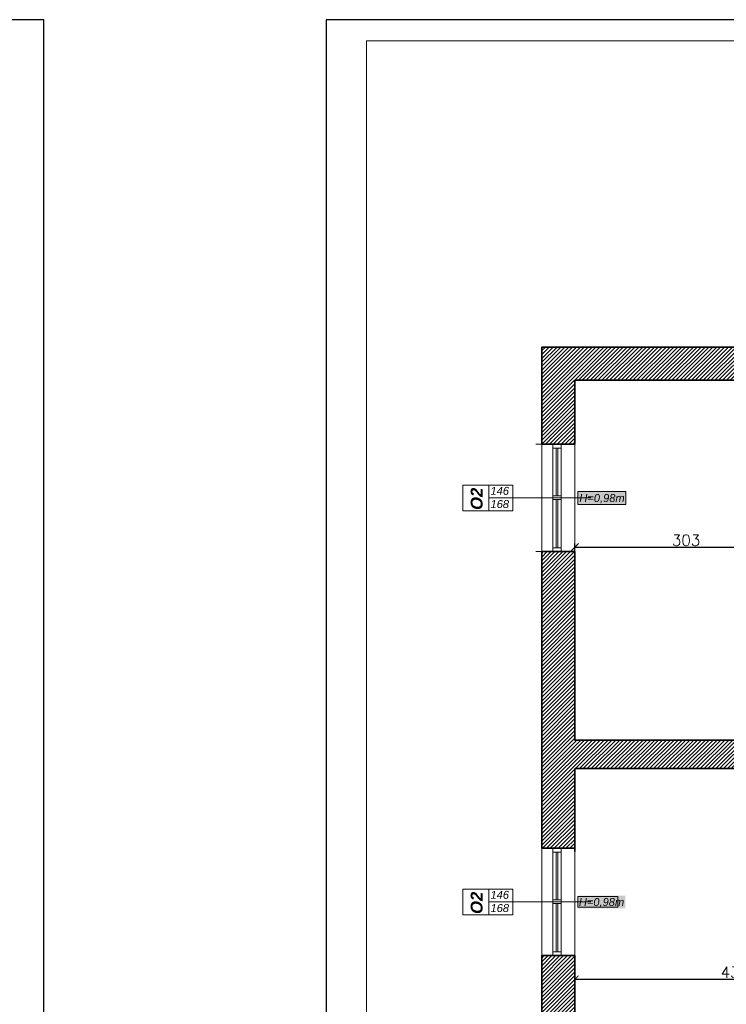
# Model space of a CAD drawing. Header units: millimetres. Extents: x -587 to 33545, y -26688 to 22494.
# Tile 240 of 256: x 13042 to 14004, y 10503 to 11844. Entities that reach past the tile are written whole.
import ezdxf
from ezdxf.lldxf.tags import DXFTag

# ---------------------------------------------------------------- set-up
doc = ezdxf.new("R2010")
doc.units = ezdxf.units.MM
doc.header["$MEASUREMENT"] = 0
doc.layers.add('a3', color=3, linetype='Continuous', lineweight=30, plot=False)
for name, color, linetype, lineweight in [('A_istniejące ściany', 7, 'Continuous', 35), ('A_izolacja', 5, 'Continuous', 9), ('A_l.przerywana', 250, 'ICAD_ISO03W100', 9), ('A_okna wymieniane', 5, 'Continuous', 15), ('A_opisy', 166, 'Continuous', 15), ('A_wyposażenie', 7, 'Continuous', 9), ('l.wypełnien', 253, 'Continuous', 5), ('Nowe_820-G Rysunki Obrazki_Nr_pióra__1', 7, 'Continuous', 13), ('Nowe_820-G Rysunki Obrazki_Nr_pióra__23', 7, 'Continuous', 15), ('wymiarowanie', 176, 'Continuous', 9)]:
    doc.layers.add(name, color=color, linetype=linetype, lineweight=lineweight)
doc.styles.add('ARIALL', font='GOTHIC.TTF', dxfattribs={"height": 40})
doc.styles.add('styl2', font='simplex.shx')
tags = doc.linetypes.add('ICAD_ISO03W100', pattern=[30, 12, -18]).pattern_tags.tags
tags[6:7] = [DXFTag(74, 4), DXFTag(75, 0), DXFTag(340, '0'), DXFTag(46, 1.0), DXFTag(50, 0.0), DXFTag(44, 0.0), DXFTag(45, 0.0)]
tags[4:5] = [DXFTag(74, 4), DXFTag(75, 0), DXFTag(340, '0'), DXFTag(46, 1.0), DXFTag(50, 0.0), DXFTag(44, 0.0), DXFTag(45, 0.0)]
doc.dimstyles.new('Kopia I_1.100', dxfattribs={"dimtxt": 15, "dimasz": 10, "dimexe": 5, "dimexo": 1, "dimgap": 1.5, "dimtad": 1, "dimdec": 1, "dimrnd": 0.5, "dimtxsty": 'styl2', "dimblk": 'ARCHTICK', "dimcen": 5, "dimadec": 0, "dimazin": 0, "dimtfac": 1, "dimtdec": 1, "dimtmove": 0, "dimatfit": 3, "dimldrblk": 'ARCHTICK', "dimfxl": 10, "dimfxlon": 1, "dimarcsym": 0})
pattern_1 = [(45, (4866.0028, 29.4387), (-2.6516504, 2.6516504), [])]

# ---------------------------------------------------------------- blocks, each defined once
blk = doc.blocks.new('_ArchTick')
at = {"color": 0, "linetype": 'ByBlock', "const_width": 0.15}
blk.add_lwpolyline([(-0.5, -0.5), (0.5, 0.5)], dxfattribs=at)
blk = doc.blocks.new('*D4161')
at = {"layer": 'Defpoints', "color": 0}
for p in [(14101.2, 11125.7), (13798.2, 11116), (14101.2, 11116)]:
    blk.add_point(p, dxfattribs=at)
at = {"layer": 'wymiarowanie', "color": 0, "lineweight": -2}
for p, q in [((13798.2, 11120.7), (13798.2, 11130.7)), ((14101.2, 11120.7), (14101.2, 11130.7)), ((13798.2, 11125.7), (14101.2, 11125.7))]:
    blk.add_line(p, q, dxfattribs=at)
at = {"layer": 'wymiarowanie', "color": 0, "lineweight": -2, "xscale": 10, "yscale": 10, "zscale": 10, "rotation": 180}
blk.add_blockref('_ArchTick', (13798.2, 11125.7), dxfattribs=at)
at = {"layer": 'wymiarowanie', "color": 0, "lineweight": -2, "xscale": 10, "yscale": 10, "zscale": 10}
blk.add_blockref('_ArchTick', (14101.2, 11125.7), dxfattribs=at)
at = {"layer": 'wymiarowanie', "color": 0, "insert": (13949.7, 11135), "char_height": 15, "attachment_point": 5, "style": 'styl2'}
blk.add_mtext('303', dxfattribs=at)
blk = doc.blocks.new('*D4185')
at = {"layer": 'Defpoints', "color": 0}
for p in [(13798.2, 10569.2), (14234.2, 10569.2), (14234.2, 10537)]:
    blk.add_point(p, dxfattribs=at)
at = {"layer": 'wymiarowanie', "color": 0, "lineweight": -2}
for p, q in [((13798.2, 10542), (13798.2, 10532)), ((14234.2, 10542), (14234.2, 10532)), ((13798.2, 10537), (14234.2, 10537))]:
    blk.add_line(p, q, dxfattribs=at)
at = {"layer": 'wymiarowanie', "color": 0, "lineweight": -2, "xscale": 10, "yscale": 10, "zscale": 10, "rotation": 180}
blk.add_blockref('_ArchTick', (13798.2, 10537), dxfattribs=at)
at = {"layer": 'wymiarowanie', "color": 0, "lineweight": -2, "xscale": 10, "yscale": 10, "zscale": 10}
blk.add_blockref('_ArchTick', (14234.2, 10537), dxfattribs=at)
at = {"layer": 'wymiarowanie', "color": 0, "insert": (14016.2, 10546.4), "char_height": 15, "attachment_point": 5, "style": 'styl2'}
blk.add_mtext('436', dxfattribs=at)

msp = doc.modelspace()

# ---------------------------------------------------------------- hatches: boundary and pattern name
at = {"layer": 'A_opisy', "ltscale": 0.3, "true_color": 0xffffff}
for points in [[(13802.24, 11201.38), (13867.7, 11201.38), (13867.7, 11183.85), (13802.24, 11183.85)], [(13802.24, 11201.38), (13867.7, 11201.38), (13867.7, 11183.85), (13802.24, 11183.85)], [(13802.24, 11201.38), (13867.7, 11201.38), (13867.7, 11183.85), (13802.24, 11183.85)], [(13802.24, 11201.38), (13867.7, 11201.38), (13867.7, 11183.85), (13802.24, 11183.85)], [(13801.62, 10651.12), (13867.08, 10651.12), (13867.08, 10633.59), (13801.62, 10633.59)], [(13802.24, 10649.66), (13856.79, 10649.66), (13856.79, 10635.06), (13802.24, 10635.06)], [(13802.24, 10649.66), (13856.79, 10649.66), (13856.79, 10635.06), (13802.24, 10635.06)], [(13802.24, 10649.66), (13856.79, 10649.66), (13856.79, 10635.06), (13802.24, 10635.06)]]:
    msp.add_hatch(color=7, dxfattribs=at).paths.add_polyline_path(points)
at = {"layer": 'l.wypełnien'}
h = msp.add_hatch(dxfattribs=at)
h.set_pattern_fill('ANSI31', color=256, scale=30, style=0)
h.set_pattern_definition(pattern_1)
edge = h.paths.add_edge_path()
edge.add_line((13798.19, 10950.14), (13798.19, 11008.11))
edge.add_line((13798.19, 11008.11), (13798.19, 11052.61))
edge.add_line((13798.19, 11052.61), (13798.19, 11115.99))
edge.add_line((13798.19, 11115.99), (13798.19, 11119.49))
edge.add_line((13798.19, 11119.49), (13753.19, 11119.49))
edge.add_line((13753.19, 11119.49), (13753.19, 10950.14))
edge.add_line((13753.19, 10950.14), (13798.19, 10950.14))
h.paths.add_polyline_path([(14510.52, 11125.07), (14511.19, 11125.07), (14511.19, 11351.76), (14745.19, 11351.76), (14745.19, 11263.76), (14790.19, 11263.76), (14790.19, 11398.14), (14458.09, 11398.14), (14372.19, 11398.14), (14372.19, 11352.96), (14470.19, 11352.96), (14470.19, 11125.07)])
h.paths.add_polyline_path([(13753.19, 10715.48), (13798.19, 10715.48), (13798.19, 10823.96), (14112.19, 10823.96), (14112.19, 10862.96), (14125.19, 10862.96), (14125.19, 10936.45), (14101.19, 10936.45), (14101.19, 10862.96), (13798.19, 10862.96), (13798.19, 10950.14), (13753.19, 10950.14)])
h.paths.add_polyline_path([(13841.77, 11352.96), (14101.19, 11352.96), (14125.19, 11352.96), (14226.94, 11352.96), (14226.94, 11398.14), (13841.77, 11398.14)])
h.paths.add_polyline_path([(13753.19, 11398.14), (13753.19, 11265.73), (13773.93, 11265.73), (13798.19, 11265.73), (13798.19, 11352.96), (13841.77, 11352.96), (13841.77, 11398.14)])
h.paths.add_polyline_path([(14470.19, 11125.07), (14510.52, 11125.07), (14510.52, 11119.5), (14511.19, 11119.5), (14511.19, 11034.87), (14478.19, 11034.87), (14478.19, 11047.87), (14470.19, 11047.87)])
h.paths.add_polyline_path([(14790.19, 11125.07), (14790.19, 11188.33), (14745.19, 11188.33), (14745.19, 11125.07)])
h.paths.add_polyline_path([(14112.19, 10862.96), (14112.19, 10823.96), (14132.19, 10823.96), (14132.19, 10862.96)])
h.paths.add_polyline_path([(14745.19, 11107.92), (14790.19, 11108.02), (14790.19, 11125.07), (14745.19, 11125.07)])
h.paths.add_polyline_path([(14125.19, 10936.45), (14125.19, 10956.45), (14116.18, 10956.45), (14101.19, 10956.45), (14101.19, 10936.45)])
h.paths.add_polyline_path([(14101.19, 11101.75), (14101.19, 11081.75), (14125.19, 11081.75), (14125.19, 11101.75)])
h.paths.add_polyline_path([(14101.19, 11058.45), (14116.18, 11058.45), (14125.19, 11058.45), (14125.19, 11064.59), (14125.19, 11078.45), (14101.19, 11078.45)])
h.paths.add_polyline_path([(14101.19, 11352.96), (14101.19, 11332.96), (14125.19, 11332.96), (14125.19, 11352.96)])
h.paths.add_polyline_path([(14101.19, 11216.36), (14125.19, 11216.36), (14125.19, 11216.36), (14125.19, 11220.96), (14125.19, 11228.96), (14125.19, 11228.96), (14101.19, 11228.96), (14101.19, 11220.96)])
h.paths.add_polyline_path([(14101.19, 11203.75), (14113.19, 11203.75), (14125.19, 11203.75), (14125.19, 11203.75), (14125.19, 11216.36), (14125.19, 11216.36), (14101.19, 11216.36), (14101.19, 11203.75)])
h.paths.add_polyline_path([(14125.19, 11078.45), (14125.19, 11081.35), (14125.19, 11081.75), (14101.19, 11081.75), (14101.19, 11078.45), (14125.19, 11078.45)])
h = msp.add_hatch(dxfattribs=at)
h.set_pattern_fill('ANSI31', color=256, scale=30, style=0)
h.set_pattern_definition(pattern_1)
h.paths.add_polyline_path([(13753.19, 10314.27), (13753.19, 10569.23), (13798.19, 10569.23), (13798.19, 10431.96), (13925.57, 10431.96), (14234.19, 10431.96), (14260.23, 10431.96), (14282.72, 10431.96), (14282.72, 10388.78), (14271.31, 10388.78), (14242.25, 10388.78), (13798.19, 10388.78), (13798.19, 10314.27)])
h.paths.add_polyline_path([(14790.19, 10863.76), (14924.81, 10863.76), (14991.49, 10863.76), (14991.49, 10849.37), (14991.49, 10837.51), (14991.49, 10821.43), (14932.23, 10821.43), (14932.23, 10811.42), (14932.23, 10811.37), (14932.23, 10811.31), (14932.23, 10811.37), (14932.23, 10805.43), (14932.23, 10811.31), (14932.22, 10805.43), (14932.23, 10794.67), (14932.23, 10758.17), (14932.23, 10741.42), (14932.23, 10741.37), (14932.23, 10735.43), (14932.23, 10596.21), (14918.23, 10596.21), (14918.23, 10821.43), (14756.23, 10821.43), (14744.23, 10821.43), (14737.19, 10821.43), (14737.19, 10831.43), (14737.19, 10863.76), (14745.19, 10863.76), (14745.19, 10891.76), (14790.19, 10891.76)])
h.paths.add_polyline_path([(14436.47, 10823.96), (14597.23, 10823.96), (14597.23, 10760.96), (14614.23, 10760.96), (14614.23, 10823.43), (14634.19, 10823.43), (14634.19, 10831.43), (14647.19, 10831.43), (14647.19, 10863.76), (14635.78, 10863.76), (14511.19, 10863.76), (14511.19, 10862.96), (14470.19, 10862.96), (14436.47, 10862.96)])
h.paths.add_polyline_path([(14260.23, 10823.96), (14294.47, 10823.96), (14294.47, 10862.96), (14254.19, 10862.96), (14254.19, 10823.96), (14260.23, 10823.96)])
h.paths.add_polyline_path([(14294.47, 10823.96), (14294.47, 10862.96), (14314.47, 10862.96), (14314.47, 10823.96)])
h.paths.add_polyline_path([(14416.47, 10823.96), (14436.47, 10823.96), (14436.47, 10862.96), (14416.47, 10862.96)])
h.paths.add_polyline_path([(14234.19, 10823.96), (14254.19, 10823.96), (14254.19, 10862.96), (14234.19, 10862.96)])
h.paths.add_polyline_path([(14470.19, 10862.96), (14470.19, 10878.76), (14511.19, 10878.76), (14511.19, 10862.96)])
h.paths.add_polyline_path([(14234.19, 10451.96), (14234.19, 10431.96), (14260.23, 10431.96), (14260.23, 10451.96)])
h.paths.add_polyline_path([(14234.19, 10803.96), (14260.23, 10803.96), (14260.23, 10823.96), (14234.19, 10823.96)])

# ---------------------------------------------------------------- linework, layer by layer
at = {"layer": 'a3'}
for points in [[(13075.31, 8874.01), (13075.31, 11844.01), (7575.31, 11844.01), (7575.31, 8874.01), (13075.31, 8874.01)], [(13459.71, 11844.01), (13459.71, 8874.01), (17659.71, 8874.01), (17659.71, 11844.01), (13459.71, 11844.01)]]:
    msp.add_lwpolyline(points, dxfattribs=at)
at = {"layer": 'A_istniejące ściany', "color": 7}
for points in [[(14226.94, 11398.14), (13753.19, 11398.14)], [(13753.19, 11398.14), (13753.19, 11265.73)], [(13798.19, 11352.96), (14101.19, 11352.96)], [(13798.19, 11352.96), (13798.19, 11265.73)], [(13753.19, 11265.73), (13773.93, 11265.73), (13798.19, 11265.73)], [(13779.44, 11265.73), (13798.19, 11265.73)], [(13798.19, 11119.49), (13753.19, 11119.49)], [(13753.19, 11119.49), (13753.19, 10715.48)], [(13779.44, 11119.49), (13798.19, 11119.49)], [(13798.19, 10862.96), (13798.19, 11119.49)], [(14101.19, 10862.96), (13798.19, 10862.96)], [(13798.19, 10711.01), (13798.19, 10823.96)], [(13798.19, 10823.96), (14132.19, 10823.96)], [(13753.19, 10715.48), (13798.19, 10715.48)], [(13798.19, 10569.23), (13753.19, 10569.23)], [(13753.19, 10569.23), (13753.19, 10314.27)], [(13779.44, 10569.23), (13798.19, 10569.23)], [(13798.19, 10431.96), (13798.19, 10569.23)]]:
    msp.add_lwpolyline(points, dxfattribs=at)
at = {"layer": 'A_izolacja'}
msp.add_lwpolyline([(13745.2, 11265.73), (13752.82, 11265.73)], dxfattribs=at)
at = {"layer": 'A_l.przerywana', "color": 7, "lineweight": 13, "ltscale": 0.3}
for points in [[(13753.19, 11115.99), (13753.19, 11269.23)], [(13798.19, 11269.23), (13798.19, 11115.99)]]:
    msp.add_lwpolyline(points, dxfattribs=at)
at = {"layer": 'A_l.przerywana', "color": 7, "ltscale": 0.3}
for points in [[(13753.19, 10569.23), (13753.19, 10715.48)], [(13798.19, 10715.48), (13798.19, 10569.23)]]:
    msp.add_lwpolyline(points, dxfattribs=at)
at = {"layer": 'A_okna wymieniane', "linetype": 'Continuous', "lineweight": 15}
for points in [[(13768.43, 11265.73), (13768.43, 11260.65)], [(13779.44, 11260.65), (13779.44, 11265.73)], [(13768.43, 11260.65), (13779.44, 11260.65)], [(13772.66, 11260.65), (13772.66, 11195.57)], [(13775.2, 11260.65), (13772.66, 11260.65)], [(13775.2, 11195.57), (13775.2, 11260.65)], [(13768.43, 11195.57), (13768.43, 11190.49)], [(13779.44, 11195.57), (13768.43, 11195.57)], [(13768.43, 11190.49), (13779.44, 11190.49)], [(13772.66, 11195.57), (13775.2, 11195.57)], [(13772.66, 11190.49), (13772.66, 11124.57)], [(13775.2, 11190.49), (13772.66, 11190.49)], [(13775.2, 11124.57), (13775.2, 11190.49)], [(13779.44, 11190.49), (13779.44, 11195.57)], [(13768.43, 11124.57), (13768.43, 11119.49)], [(13779.44, 11124.57), (13768.43, 11124.57)], [(13768.43, 11119.49), (13779.44, 11119.49)], [(13772.66, 11124.57), (13775.2, 11124.57)], [(13779.44, 11119.49), (13779.44, 11124.57)]]:
    msp.add_lwpolyline(points, dxfattribs=at)
at = {"layer": 'A_okna wymieniane'}
msp.add_lwpolyline([(13779.44, 11265.73), (13773.93, 11265.73), (13768.43, 11265.73)], dxfattribs=at)
at = {"layer": 'A_okna wymieniane', "linetype": 'Continuous', "lineweight": 13}
for points in [[(13768.43, 11195.57), (13768.43, 11264.15)], [(13779.44, 11264.15), (13779.44, 11195.57)], [(13768.43, 11121.07), (13768.43, 11190.49)], [(13779.44, 11190.49), (13779.44, 11121.07)]]:
    msp.add_lwpolyline(points, dxfattribs=at)
at = {"layer": 'A_okna wymieniane', "color": 5, "linetype": 'Continuous', "lineweight": 15}
for points in [[(13768.43, 10715.48), (13768.43, 10710.4)], [(13779.44, 10710.4), (13779.44, 10715.48)], [(13768.43, 10710.4), (13779.44, 10710.4)], [(13772.66, 10710.4), (13772.66, 10645.32)], [(13775.2, 10710.4), (13772.66, 10710.4)], [(13775.2, 10645.32), (13775.2, 10710.4)], [(13768.43, 10645.32), (13768.43, 10640.24)], [(13779.44, 10645.32), (13768.43, 10645.32)], [(13768.43, 10640.24), (13779.44, 10640.24)], [(13772.66, 10645.32), (13775.2, 10645.32)], [(13772.66, 10640.24), (13772.66, 10574.31)], [(13775.2, 10640.24), (13772.66, 10640.24)], [(13775.2, 10574.31), (13775.2, 10640.24)], [(13779.44, 10640.24), (13779.44, 10645.32)], [(13768.43, 10574.31), (13768.43, 10569.23)], [(13779.44, 10574.31), (13768.43, 10574.31)], [(13768.43, 10569.23), (13779.44, 10569.23)], [(13772.66, 10574.31), (13775.2, 10574.31)], [(13779.44, 10569.23), (13779.44, 10574.31)]]:
    msp.add_lwpolyline(points, dxfattribs=at)
at = {"layer": 'A_okna wymieniane', "color": 5, "linetype": 'Continuous', "lineweight": 13}
for points in [[(13768.43, 10645.32), (13768.43, 10713.9)], [(13779.44, 10713.9), (13779.44, 10645.32)], [(13768.43, 10569.23), (13768.43, 10640.24)], [(13779.44, 10640.24), (13779.44, 10569.23)]]:
    msp.add_lwpolyline(points, dxfattribs=at)
at = {"layer": 'A_opisy'}
for p, q in [((13686.45, 11192.61), (13819.92, 11192.61)), ((13686.45, 10642.36), (13819.92, 10642.36))]:
    msp.add_line(p, q, dxfattribs=at)
at = {"layer": 'A_opisy', "ltscale": 0.3}
for points in [[(13645.92, 11175.08), (13680.97, 11175.08), (13680.97, 11210.14), (13645.92, 11210.14)], [(13680.97, 11210.14), (13713.85, 11210.14), (13713.85, 11192.61), (13680.97, 11192.61)], [(13802.24, 11201.38), (13867.7, 11201.38), (13867.7, 11183.85), (13802.24, 11183.85)], [(13802.24, 11201.38), (13867.7, 11201.38), (13867.7, 11183.85), (13802.24, 11183.85)], [(13802.24, 11201.38), (13867.7, 11201.38), (13867.7, 11183.85), (13802.24, 11183.85)], [(13802.24, 11201.38), (13867.7, 11201.38), (13867.7, 11183.85), (13802.24, 11183.85)], [(13680.97, 11192.61), (13713.85, 11192.61), (13713.85, 11175.08), (13680.97, 11175.08)], [(13645.92, 10624.83), (13680.97, 10624.83), (13680.97, 10659.89), (13645.92, 10659.89)], [(13680.97, 10659.89), (13713.85, 10659.89), (13713.85, 10642.36), (13680.97, 10642.36)], [(13802.24, 10649.66), (13856.79, 10649.66), (13856.79, 10635.06), (13802.24, 10635.06)], [(13802.24, 10649.66), (13856.79, 10649.66), (13856.79, 10635.06), (13802.24, 10635.06)], [(13802.24, 10649.66), (13856.79, 10649.66), (13856.79, 10635.06), (13802.24, 10635.06)], [(13802.24, 10649.66), (13856.79, 10649.66), (13856.79, 10635.06), (13802.24, 10635.06)], [(13680.97, 10642.36), (13713.85, 10642.36), (13713.85, 10624.83), (13680.97, 10624.83)]]:
    msp.add_lwpolyline(points, close=True, dxfattribs=at)
at = {"layer": 'A_wyposażenie', "color": 7}
msp.add_line((13798.19, 10508.43), (13798.19, 10748.43), dxfattribs=at)
msp.add_line((13798.19, 10508.43), (13798.19, 10748.43), dxfattribs=at)
at = {"layer": 'Nowe_820-G Rysunki Obrazki_Nr_pióra__1', "color": 7, "linetype": 'Continuous', "lineweight": 13}
for points in [[(13745.2, 11119.49), (13760.44, 11119.49)], [(13798.19, 10519.17), (13798.19, 10529.33)], [(13798.19, 10519.17), (13798.19, 10509.85)]]:
    msp.add_lwpolyline(points, dxfattribs=at)
at = {"layer": 'Nowe_820-G Rysunki Obrazki_Nr_pióra__23', "color": 7, "linetype": 'Continuous', "lineweight": 15}
for points in [[(13514.59, 11815.22), (13514.59, 8945.02)], [(13514.59, 11815.22), (17615, 11815.22)], [(13753.19, 10715.48), (13798.19, 10715.48)]]:
    msp.add_lwpolyline(points, dxfattribs=at)

# ---------------------------------------------------------------- texts
at = {"layer": 'A_opisy', "ltscale": 0.3, "char_height": 16.2, "width": 109.7533, "attachment_point": 9, "rotation": 90, "style": 'ARIALL'}
for insert in [(13672.83, 11206.48), (13672.83, 10656.22)]:
    msp.add_mtext('{\\fArial|b1|i1|c238|p34;O2}', dxfattribs=dict(at, insert=insert))
at = {"layer": 'A_opisy', "ltscale": 0.3, "char_height": 10.8, "width": 109.7533, "attachment_point": 1, "style": 'ARIALL'}
for s, insert in [('\\pxqc;{\\fArial|b0|i1|c238|p34;146\\P168}', (13641.12, 11207.7)), ('{\\fArial|b0|i1|c238|p34;H=0,98m}', (13804.36, 11197.92)), ('\\pxqc;{\\fArial|b0|i1|c238|p34;146\\P168}', (13641.12, 10657.45)), ('{\\fArial|b0|i1|c238|p34;H=0,98m}', (13803.74, 10647.67))]:
    msp.add_mtext(s, dxfattribs=dict(at, insert=insert))

# ---------------------------------------------------------------- dimensions: what is measured, and where the dimension line sits
at = {"layer": 'wymiarowanie'}
for base, p1, p2, picture, middle in [((14101.19, 11125.66), (13798.19, 11115.99), (14101.19, 11115.99), '*D4161', (13949.69, 11135.03)), ((14234.19, 10536.99), (13798.19, 10569.23), (14234.19, 10569.23), '*D4185', (14016.19, 10546.37))]:
    dim = msp.add_linear_dim(base=base, p1=p1, p2=p2, dimstyle='Kopia I_1.100', override={"dimtmove": 1, "dimfxl": 5}, dxfattribs=at)
    dim.commit()
    dim.dimension.update_dxf_attribs({"geometry": picture, "text_midpoint": middle})

doc.saveas('drawing.dxf')
